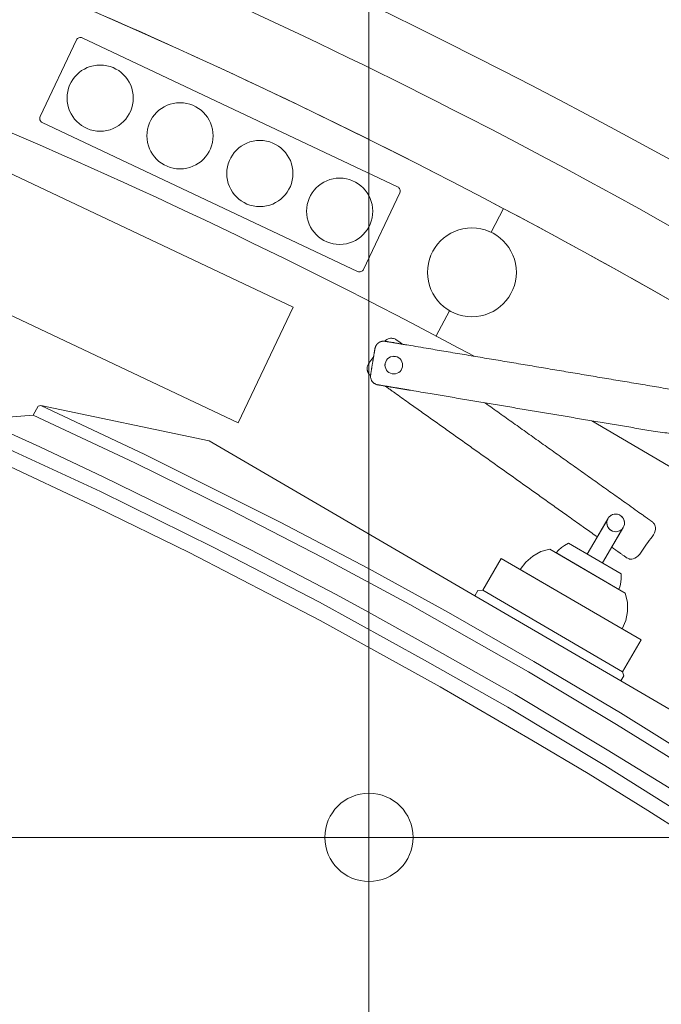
# Model space of a CAD drawing. Header units: metres. Extents: x -45 to 152, y -127 to 99.
# Tile 113 of 256: x -33.379 to -32.943, y -8.638 to -7.969. Entities that reach past the tile are written whole.
import ezdxf

# ---------------------------------------------------------------- set-up
doc = ezdxf.new("R2010")
doc.units = ezdxf.units.M
doc.linetypes.add('Achsen 01', pattern=[5.291531, 3.175, -1.058062, 0.352704, -0.705764])
doc.linetypes.add('Raster 01', pattern=[2, 1, -1])
for name, color, linetype, lineweight in [('036_Bodenbelagarbeiten-350 Doppelbodenelement', 7, 'Continuous', 9), ('_1.35m (3D)', 7, 'Continuous', 9), ('_GRU (2D)', 7, 'Continuous', 9), ('_OG 2 (2D)', 7, 'Continuous', 9)]:
    doc.layers.add(name, color=color, linetype=linetype, lineweight=lineweight)
for name, color, linetype, lineweight, true_color in [('ACTES-Einrichtung Aufsicht.', 7, 'Continuous', 9, 0xa6a6a6), ('AV1-Achsen', 1, 'Achsen 01', 18, 0xff0000), ('AV1-Raster', 7, 'Raster 01', 9, 0xa6a6a6)]:
    doc.layers.add(name, color=color, linetype=linetype, lineweight=lineweight, true_color=true_color)

# ---------------------------------------------------------------- blocks, each defined once
blk = doc.blocks.new('Group-2')
at = {"layer": 'AV1-Raster'}
blk.add_line((1.35, -8.1), (-40.5, -8.1), dxfattribs=at)
blk = doc.blocks.new('1.35m (3D)')
at = {"layer": 'AV1-Raster', "color": 7}
blk.add_blockref('Group-2', (0, 0), dxfattribs=at)
blk = doc.blocks.new('Group-99')
at = {"color": 255, "transparency": 33554687}
blk.add_wipeout([(-33.43958, -9.14318), (-33.45345, -9.13511), (-33.46735, -9.1271), (-33.48128, -9.11915), (-33.49524, -9.11125), (-33.50924, -9.1034), (-33.52326, -9.09562), (-33.53732, -9.08789), (-33.55141, -9.08022), (-33.64988, -9.02858), (-33.74974, -8.97969), (-33.85091, -8.93359), (-33.95332, -8.89031), (-34.05689, -8.84988), (-34.16154, -8.81233), (-34.26719, -8.77769), (-34.37376, -8.746), (-34.38044, -8.74163), (-34.38635, -8.73626), (-34.39132, -8.73002), (-34.39523, -8.72306), (-34.39799, -8.71558), (-34.39952, -8.70774), (-34.39979, -8.69977), (-34.39878, -8.69185), (-34.39877, -8.69179), (-34.39876, -8.69173), (-34.39874, -8.69166), (-34.39873, -8.6916), (-34.39872, -8.69154), (-34.3987, -8.69147), (-34.39869, -8.69141), (-34.39868, -8.69135), (-34.18283, -7.65995), (-34.17982, -7.65069), (-34.17508, -7.64219), (-34.16878, -7.63477), (-34.16116, -7.62871), (-34.15251, -7.62425), (-34.14316, -7.62154), (-34.13346, -7.6207), (-34.12378, -7.62175), (-33.78996, -7.70702), (-33.46395, -7.81851), (-33.14782, -7.95551), (-32.84355, -8.11717), (-32.55308, -8.30247), (-32.27822, -8.51023), (-32.02072, -8.73915), (-31.7822, -8.98778), (-31.78215, -8.98783), (-31.7821, -8.98789), (-31.78205, -8.98795), (-31.782, -8.98801), (-31.78195, -8.98806), (-31.7819, -8.98812), (-31.78185, -8.98818), (-31.7818, -8.98824), (-31.7822, -8.98777), (-31.77653, -8.99569), (-31.7725, -9.00455), (-31.77027, -9.01402), (-31.76991, -9.02375), (-31.77145, -9.03336), (-31.77481, -9.04249), (-31.77989, -9.0508), (-31.78648, -9.05797), (-32.57179, -9.76062), (-32.57804, -9.76539), (-32.58496, -9.76911), (-32.59237, -9.77171), (-32.60011, -9.77311), (-32.60796, -9.77328), (-32.61575, -9.77222), (-32.62327, -9.76995), (-32.63035, -9.76653), (-32.72244, -9.67759), (-32.81732, -9.59164), (-32.91489, -9.50875), (-33.01506, -9.42901), (-33.11771, -9.35251), (-33.22276, -9.27933), (-33.33009, -9.20952)], dxfattribs=at).dxf.layer = 'ACTES-Einrichtung Aufsicht.'
at = {"layer": 'ACTES-Einrichtung Aufsicht.', "transparency": 33554534, "flags": 128}
blk.add_lwpolyline([(-33.43958, -9.14318, 0.008083), (-33.55141, -9.08022, 0.055453), (-34.37376, -8.746, -0.330906), (-34.39878, -8.69185, 0.002569), (-34.39868, -8.69135), (-34.18283, -7.65995, -0.41107), (-34.12378, -7.62175, -0.160224), (-31.7822, -8.98778, -0.00305), (-31.7818, -8.98824), (-31.7822, -8.98777, -0.411112), (-31.78648, -9.05797), (-32.57179, -9.76062, -0.325472), (-32.63035, -9.76653, 0.063875)], format="xyb", close=True, dxfattribs=at)
at = {"layer": 'ACTES-Einrichtung Aufsicht.', "flags": 128}
blk.add_lwpolyline([(-33.70081, -7.82281), (-33.70999, -7.81993, 0.002867), (-33.75429, -7.80603), (-33.7527, -7.80266), (-33.74094, -7.76443, -0.044027), (-33.075, -8.03525, -0.073959), (-32.09689, -8.73634), (-32.12496, -8.76531), (-32.12694, -8.76807, 0.057345), (-32.8611, -8.20419), (-32.86144, -8.20359), (-32.88368, -8.19075, 0.013514), (-33.075, -8.08452, 0.038853), (-33.65319, -7.83857), (-33.65317, -7.83853), (-33.70079, -7.82277)], format="xyb", close=True, dxfattribs=at)
at = {"color": 255, "transparency": 33554559}
blk.add_wipeout([(-32.86144, -8.20359), (-32.8611, -8.20419), (-32.76253, -8.26527), (-32.66574, -8.32915), (-32.57083, -8.39577), (-32.47785, -8.46508), (-32.38691, -8.53703), (-32.29806, -8.61155), (-32.21138, -8.68859), (-32.12694, -8.76807), (-32.19513, -8.83846), (-32.2793, -8.75928), (-32.36574, -8.68259), (-32.4544, -8.60846), (-32.54518, -8.53696), (-32.63801, -8.46814), (-32.73282, -8.40207), (-32.82952, -8.3388), (-32.92803, -8.27838), (-32.93804, -8.27246), (-32.99026, -8.24197), (-33.06977, -8.19818), (-33.15555, -8.1533), (-33.2424, -8.11053), (-33.33027, -8.06991), (-33.41911, -8.03145), (-33.50887, -7.99518), (-33.59949, -7.96112), (-33.69091, -7.92929), (-33.78309, -7.8997), (-33.77795, -7.88297), (-33.77794, -7.88297), (-33.75416, -7.80607), (-33.70081, -7.82281), (-33.65321, -7.83861), (-33.65321, -7.83861), (-33.6532, -7.8386), (-33.6532, -7.8386), (-33.6532, -7.83859), (-33.6532, -7.83859), (-33.65319, -7.83858), (-33.65319, -7.83858), (-33.65319, -7.83857), (-33.55618, -7.87259), (-33.46006, -7.90905), (-33.3649, -7.94794), (-33.27076, -7.98924), (-33.1777, -8.03291), (-33.08577, -8.07893), (-32.99505, -8.12727), (-32.90558, -8.1779), (-32.88368, -8.19075)], dxfattribs=at).dxf.layer = 'ACTES-Einrichtung Aufsicht.'
at = {"layer": 'ACTES-Einrichtung Aufsicht.'}
for p, q in [((-33.05863, -8.11364), (-33.05013, -8.09757)), ((-33.0869, -8.16706), (-33.09596, -8.18419))]:
    blk.add_line(p, q, dxfattribs=at)
at = {"layer": 'ACTES-Einrichtung Aufsicht.', "flags": 128}
blk.add_lwpolyline([(-32.86144, -8.20359), (-32.8611, -8.20419, -0.057345), (-32.12694, -8.76807), (-32.19513, -8.83846, 0.058565), (-32.92803, -8.27838), (-32.93804, -8.27246), (-32.99026, -8.24197), (-33.06977, -8.19818, 0.049045), (-33.78309, -7.8997), (-33.77795, -7.88297), (-33.77794, -7.88297), (-33.75416, -7.80607), (-33.70081, -7.82281), (-33.65321, -7.83861, 0.000416), (-33.65319, -7.83857, -0.050823), (-32.90558, -8.1779), (-32.88368, -8.19075)], format="xyb", close=True, dxfattribs=at)
blk.add_lwpolyline([(-32.97038, -8.41871), (-32.96837, -8.41526), (-32.96932, -8.41239), (-33.06432, -8.35693), (-33.06768, -8.35729), (-33.0697, -8.36074), (-32.97038, -8.41871)], close=True, dxfattribs=at)
at = {"color": 255, "transparency": 33554559}
for points in [[(-33.57576, -8.07995), (-33.53859, -8.00129), (-33.19321, -8.1645), (-33.23038, -8.24316)], [(-33.0437, -8.15235), (-33.05996, -8.16878), (-33.08308, -8.1689), (-33.0995, -8.15263), (-33.09962, -8.12952), (-33.08336, -8.11309), (-33.06024, -8.11297), (-33.04381, -8.12924)], [(-33.13846, -8.1983), (-33.1309, -8.18775), (-33.13078, -8.18762), (-33.13066, -8.18749), (-33.13054, -8.18737), (-33.13041, -8.18726), (-33.13028, -8.18714), (-33.13014, -8.18703), (-33.13001, -8.18693), (-33.12987, -8.18683), (-33.12978, -8.18677), (-33.1297, -8.18671), (-33.12961, -8.18665), (-33.12952, -8.1866), (-33.12943, -8.18655), (-33.12934, -8.18649), (-33.12924, -8.18644), (-33.12915, -8.18639), (-33.12905, -8.18635), (-33.12896, -8.1863), (-33.12887, -8.18626), (-33.12878, -8.18622), (-33.1287, -8.18618), (-33.12861, -8.18615), (-33.12853, -8.18612), (-33.12845, -8.18609), (-33.12837, -8.18606), (-33.1283, -8.18604), (-33.12822, -8.18601), (-33.12815, -8.18599), (-33.12808, -8.18597), (-33.12802, -8.18595), (-33.12795, -8.18594), (-33.12789, -8.18592), (-33.12783, -8.1859), (-33.12777, -8.18589), (-33.12771, -8.18588), (-33.12765, -8.18586), (-33.12759, -8.18585), (-33.12753, -8.18584), (-33.12747, -8.18583), (-33.12741, -8.18582), (-33.12738, -8.18581), (-33.12734, -8.18581), (-33.1273, -8.1858), (-33.12727, -8.1858), (-33.12723, -8.18579), (-33.12719, -8.18579), (-33.12716, -8.18578), (-33.12712, -8.18578), (-33.12708, -8.18577), (-33.12705, -8.18577), (-33.12702, -8.18576), (-33.12698, -8.18576), (-33.12695, -8.18576), (-33.12692, -8.18576), (-33.12689, -8.18575), (-33.12686, -8.18575), (-33.12684, -8.18575), (-33.12681, -8.18575), (-33.12679, -8.18575), (-33.12676, -8.18574), (-33.12674, -8.18574), (-33.12672, -8.18574), (-33.1267, -8.18574), (-33.12668, -8.18574), (-33.12666, -8.18574), (-33.12664, -8.18574), (-33.12662, -8.18574), (-33.1266, -8.18574), (-33.12658, -8.18574), (-33.12656, -8.18574), (-33.12654, -8.18574), (-33.12652, -8.18574), (-33.12641, -8.18573), (-33.12629, -8.18574), (-33.12618, -8.18574), (-33.12607, -8.18575), (-33.12596, -8.18575), (-33.12584, -8.18576), (-33.12573, -8.18577), (-33.12562, -8.18579), (-33.12551, -8.18581), (-33.12539, -8.18582), (-33.12528, -8.18584), (-33.12517, -8.18587), (-33.12505, -8.18589), (-33.12494, -8.18592), (-33.12482, -8.18595), (-33.12471, -8.18598), (-33.12459, -8.18602), (-33.12448, -8.18606), (-33.12436, -8.1861), (-33.12425, -8.18614), (-33.12413, -8.18619), (-33.12402, -8.18624), (-33.1239, -8.18629), (-33.12379, -8.18634), (-33.12368, -8.1864), (-33.12358, -8.18645), (-33.12349, -8.1865), (-33.1234, -8.18654), (-33.12332, -8.18659), (-33.12326, -8.18663), (-33.1232, -8.18667), (-33.12314, -8.1867), (-33.12295, -8.18684), (-33.12294, -8.18685), (-33.11882, -8.18978), (-32.94939, -8.31033), (-32.94938, -8.31034), (-32.94918, -8.31048), (-32.94913, -8.31052), (-32.94908, -8.31056), (-32.94902, -8.31061), (-32.94895, -8.31067), (-32.94888, -8.31074), (-32.9488, -8.31081), (-32.94872, -8.31089), (-32.94863, -8.31097), (-32.94854, -8.31106), (-32.94846, -8.31115), (-32.94837, -8.31124), (-32.94829, -8.31134), (-32.94821, -8.31143), (-32.94814, -8.31153), (-32.94806, -8.31162), (-32.94799, -8.31172), (-32.94792, -8.31182), (-32.94786, -8.31192), (-32.94779, -8.31202), (-32.94773, -8.31212), (-32.94767, -8.31222), (-32.94762, -8.31232), (-32.94756, -8.31242), (-32.94751, -8.31252), (-32.94746, -8.31262), (-32.94741, -8.31272), (-32.94737, -8.31283), (-32.94732, -8.31293), (-32.94728, -8.31303), (-32.94724, -8.31314), (-32.9472, -8.31325), (-32.94716, -8.31335), (-32.94716, -8.31337), (-32.94715, -8.31339), (-32.94715, -8.31341), (-32.94714, -8.31343), (-32.94713, -8.31345), (-32.94713, -8.31347), (-32.94712, -8.31348), (-32.94712, -8.3135), (-32.94711, -8.31352), (-32.94711, -8.31354), (-32.9471, -8.31356), (-32.94709, -8.31359), (-32.94709, -8.31361), (-32.94708, -8.31363), (-32.94707, -8.31366), (-32.94707, -8.31368), (-32.94706, -8.31371), (-32.94705, -8.31374), (-32.94704, -8.31377), (-32.94704, -8.3138), (-32.94703, -8.31383), (-32.94702, -8.31386), (-32.94701, -8.3139), (-32.94701, -8.31393), (-32.947, -8.31397), (-32.94699, -8.314), (-32.94698, -8.31404), (-32.94698, -8.31408), (-32.94697, -8.31411), (-32.94696, -8.31415), (-32.94696, -8.31419), (-32.94695, -8.31422), (-32.94694, -8.31428), (-32.94693, -8.31434), (-32.94692, -8.3144), (-32.94691, -8.31446), (-32.94691, -8.31452), (-32.9469, -8.31459), (-32.94689, -8.31465), (-32.94689, -8.31471), (-32.94688, -8.31477), (-32.94688, -8.31484), (-32.94687, -8.31491), (-32.94687, -8.31498), (-32.94687, -8.31505), (-32.94687, -8.31513), (-32.94687, -8.31521), (-32.94687, -8.31529), (-32.94687, -8.31538), (-32.94687, -8.31547), (-32.94687, -8.31556), (-32.94688, -8.31565), (-32.94689, -8.31575), (-32.9469, -8.31585), (-32.94691, -8.31595), (-32.94692, -8.31605), (-32.94694, -8.31616), (-32.94696, -8.31626), (-32.94698, -8.31637), (-32.947, -8.31647), (-32.94702, -8.31657), (-32.94704, -8.31667), (-32.94707, -8.31677), (-32.9471, -8.31687), (-32.94717, -8.31712), (-32.94726, -8.31736), (-32.94735, -8.31759), (-32.94746, -8.31782), (-32.94757, -8.31805), (-32.9477, -8.31827), (-32.94783, -8.31849), (-32.94798, -8.3187), (-32.95841, -8.33337), (-32.95856, -8.33357), (-32.95873, -8.33377), (-32.95889, -8.33396), (-32.95907, -8.33414), (-32.95926, -8.33432), (-32.95945, -8.33449), (-32.95965, -8.33465), (-32.95985, -8.3348), (-32.95994, -8.33486), (-32.96002, -8.33491), (-32.96011, -8.33497), (-32.9602, -8.33502), (-32.96029, -8.33508), (-32.96038, -8.33513), (-32.96047, -8.33518), (-32.96057, -8.33523), (-32.96066, -8.33528), (-32.96076, -8.33532), (-32.96085, -8.33536), (-32.96093, -8.3354), (-32.96102, -8.33544), (-32.9611, -8.33547), (-32.96119, -8.3355), (-32.96127, -8.33553), (-32.96135, -8.33556), (-32.96142, -8.33559), (-32.96149, -8.33561), (-32.96157, -8.33563), (-32.96163, -8.33565), (-32.9617, -8.33567), (-32.96177, -8.33569), (-32.96183, -8.3357), (-32.96189, -8.33572), (-32.96195, -8.33573), (-32.96201, -8.33575), (-32.96207, -8.33576), (-32.96213, -8.33577), (-32.96219, -8.33578), (-32.96225, -8.33579), (-32.9623, -8.3358), (-32.96234, -8.33581), (-32.96238, -8.33582), (-32.96242, -8.33582), (-32.96245, -8.33583), (-32.96249, -8.33583), (-32.96253, -8.33584), (-32.96256, -8.33584), (-32.9626, -8.33585), (-32.96263, -8.33585), (-32.96267, -8.33585), (-32.9627, -8.33586), (-32.96273, -8.33586), (-32.96277, -8.33586), (-32.9628, -8.33587), (-32.96282, -8.33587), (-32.96285, -8.33587), (-32.96288, -8.33587), (-32.96291, -8.33588), (-32.96293, -8.33588), (-32.96295, -8.33588), (-32.96298, -8.33588), (-32.963, -8.33588), (-32.96302, -8.33588), (-32.96304, -8.33588), (-32.96306, -8.33588), (-32.96308, -8.33588), (-32.9631, -8.33588), (-32.96312, -8.33589), (-32.96314, -8.33589), (-32.96316, -8.33589), (-32.96318, -8.33589), (-32.9632, -8.33589), (-32.96331, -8.33589), (-32.96342, -8.33589), (-32.96354, -8.33588), (-32.96365, -8.33588), (-32.96376, -8.33587), (-32.96387, -8.33586), (-32.96399, -8.33585), (-32.9641, -8.33583), (-32.96421, -8.33582), (-32.96432, -8.3358), (-32.96444, -8.33578), (-32.96455, -8.33576), (-32.96467, -8.33573), (-32.96478, -8.3357), (-32.9649, -8.33567), (-32.96501, -8.33564), (-32.96513, -8.3356), (-32.96524, -8.33557), (-32.96536, -8.33553), (-32.96547, -8.33548), (-32.96559, -8.33544), (-32.9657, -8.33539), (-32.96581, -8.33534), (-32.96593, -8.33528), (-32.96604, -8.33523), (-32.96614, -8.33518), (-32.96623, -8.33513), (-32.96632, -8.33508), (-32.96639, -8.33504), (-32.96646, -8.335), (-32.96652, -8.33496), (-32.96657, -8.33492), (-32.96677, -8.33478), (-32.96678, -8.33478), (-32.97666, -8.32775), (-32.96879, -8.31427), (-32.96844, -8.31357), (-32.96818, -8.31283), (-32.96803, -8.31206), (-32.96797, -8.31128), (-32.96802, -8.3105), (-32.96817, -8.30972), (-32.96842, -8.30898), (-32.96919, -8.30762), (-32.96971, -8.30703), (-32.9703, -8.30651), (-32.97095, -8.30607), (-32.97165, -8.30572), (-32.97239, -8.30546), (-32.97316, -8.30531), (-32.97473, -8.3053), (-32.9755, -8.30545), (-32.97624, -8.3057), (-32.97695, -8.30604), (-32.9776, -8.30647), (-32.97819, -8.30699), (-32.97871, -8.30757), (-32.97915, -8.30823), (-32.98647, -8.32076), (-33.1306, -8.21822), (-33.13058, -8.21822), (-33.14057, -8.21111), (-33.14065, -8.21104), (-33.14073, -8.21098), (-33.14081, -8.21091), (-33.14089, -8.21084), (-33.14096, -8.21077), (-33.14104, -8.21069), (-33.14112, -8.21062), (-33.14119, -8.21054), (-33.14127, -8.21046), (-33.14134, -8.21038), (-33.14141, -8.2103), (-33.14148, -8.21022), (-33.14155, -8.21013), (-33.14162, -8.21005), (-33.14168, -8.20996), (-33.14175, -8.20987), (-33.14181, -8.20978), (-33.14187, -8.20969), (-33.14193, -8.20959), (-33.14199, -8.2095), (-33.14205, -8.2094), (-33.1421, -8.2093), (-33.14216, -8.2092), (-33.14221, -8.2091), (-33.14226, -8.209), (-33.14231, -8.2089), (-33.14235, -8.2088), (-33.1424, -8.20869), (-33.14244, -8.20859), (-33.14248, -8.20848), (-33.14252, -8.20838), (-33.14255, -8.20827), (-33.14256, -8.20825), (-33.14257, -8.20823), (-33.14257, -8.20821), (-33.14258, -8.2082), (-33.14258, -8.20818), (-33.14259, -8.20816), (-33.1426, -8.20814), (-33.1426, -8.20812), (-33.14261, -8.2081), (-33.14261, -8.20808), (-33.14262, -8.20806), (-33.14262, -8.20804), (-33.14263, -8.20801), (-33.14264, -8.20799), (-33.14264, -8.20796), (-33.14265, -8.20794), (-33.14266, -8.20791), (-33.14267, -8.20788), (-33.14267, -8.20785), (-33.14268, -8.20782), (-33.14269, -8.20779), (-33.1427, -8.20776), (-33.1427, -8.20773), (-33.14271, -8.20769), (-33.14272, -8.20765), (-33.14273, -8.20762), (-33.14273, -8.20758), (-33.14274, -8.20755), (-33.14275, -8.20751), (-33.14276, -8.20747), (-33.14276, -8.20744), (-33.14277, -8.2074), (-33.14278, -8.20734), (-33.14279, -8.20728), (-33.1428, -8.20722), (-33.1428, -8.20716), (-33.14281, -8.2071), (-33.14282, -8.20704), (-33.14282, -8.20698), (-33.14283, -8.20691), (-33.14283, -8.20685), (-33.14284, -8.20678), (-33.14284, -8.20672), (-33.14285, -8.20664), (-33.14285, -8.20657), (-33.14285, -8.20649), (-33.14285, -8.20641), (-33.14285, -8.20633), (-33.14285, -8.20624), (-33.14285, -8.20616), (-33.14284, -8.20607), (-33.14284, -8.20597), (-33.14283, -8.20588), (-33.14282, -8.20578), (-33.14281, -8.20567), (-33.14279, -8.20557), (-33.14278, -8.20546), (-33.14276, -8.20536), (-33.14274, -8.20526), (-33.14272, -8.20515), (-33.1427, -8.20505), (-33.14267, -8.20495), (-33.14265, -8.20485), (-33.14262, -8.20475), (-33.14255, -8.20451), (-33.14246, -8.20427), (-33.14236, -8.20403), (-33.14226, -8.2038), (-33.14214, -8.20357), (-33.14202, -8.20335), (-33.14188, -8.20313), (-33.14174, -8.20292)]]:
    blk.add_wipeout(points, dxfattribs=at).dxf.layer = 'ACTES-Einrichtung Aufsicht.'
at = {"layer": 'ACTES-Einrichtung Aufsicht.', "flags": 128}
blk.add_lwpolyline([(-33.57576, -8.07995), (-33.53859, -8.00129), (-33.19321, -8.1645), (-33.23038, -8.24316)], close=True, dxfattribs=at)
blk.add_lwpolyline([(-32.96879, -8.31427, -0.999984), (-32.97915, -8.30823), (-32.99327, -8.33241), (-32.98291, -8.33846), (-32.96879, -8.31427)], format="xyb", close=True, dxfattribs=at)
at = {"layer": 'ACTES-Einrichtung Aufsicht.'}
blk.add_circle((-33.07166, -8.14093), 0.0302, dxfattribs=at)
blk.add_rational_spline([(-33.13846, -8.1983), (-33.13468, -8.19303), (-33.1309, -8.18775), (-33.13044, -8.18723), (-33.12987, -8.18683), (-33.12953, -8.18659), (-33.12877, -8.1862), (-33.12813, -8.18598), (-33.12765, -8.18586), (-33.12741, -8.18582), (-33.12726, -8.18579), (-33.12697, -8.18576), (-33.12676, -8.18574), (-33.1266, -8.18574), (-33.12652, -8.18574), (-33.12607, -8.18573), (-33.12517, -8.18585), (-33.12424, -8.18612), (-33.12334, -8.18656), (-33.12304, -8.18677), (-33.12295, -8.18684), (-33.12294, -8.18684), (-33.12294, -8.18685), (-33.12088, -8.18831), (-33.11882, -8.18978), (-33.0341, -8.25005), (-32.94939, -8.31033), (-32.94938, -8.31034), (-32.94938, -8.31034), (-32.94928, -8.31041), (-32.94899, -8.31062), (-32.94827, -8.31133), (-32.94771, -8.31211), (-32.94731, -8.31292), (-32.94716, -8.31335), (-32.94714, -8.31343), (-32.94709, -8.31358), (-32.94704, -8.31379), (-32.94697, -8.31408), (-32.94695, -8.31422), (-32.94691, -8.31446), (-32.94687, -8.31496), (-32.94686, -8.31563), (-32.94698, -8.31648), (-32.9471, -8.31687), (-32.94738, -8.31786), (-32.94798, -8.3187), (-32.95319, -8.32603), (-32.95841, -8.33337), (-32.95901, -8.33421), (-32.95985, -8.3348), (-32.96019, -8.33503), (-32.96095, -8.33542), (-32.96159, -8.33564), (-32.96207, -8.33576), (-32.9623, -8.3358), (-32.96245, -8.33583), (-32.96274, -8.33586), (-32.96296, -8.33588), (-32.96312, -8.33589), (-32.9632, -8.33589), (-32.96365, -8.33589), (-32.96455, -8.33577), (-32.96547, -8.33551), (-32.96638, -8.33506), (-32.96667, -8.33485), (-32.96677, -8.33478), (-32.96678, -8.33478), (-32.96678, -8.33478), (-32.97172, -8.33126), (-32.97666, -8.32775), (-32.97272, -8.32101), (-32.96879, -8.31427), (-32.96704, -8.31128), (-32.96876, -8.30827), (-32.97048, -8.30527), (-32.97394, -8.30525), (-32.97741, -8.30523), (-32.97915, -8.30823), (-32.98281, -8.31449), (-32.98647, -8.32076), (-33.05853, -8.26949), (-33.1306, -8.21822), (-33.13059, -8.21822), (-33.13058, -8.21822), (-33.13558, -8.21466), (-33.14057, -8.21111), (-33.14089, -8.21085), (-33.14149, -8.21023), (-33.142, -8.20951), (-33.14241, -8.2087), (-33.14255, -8.20827), (-33.14258, -8.2082), (-33.14262, -8.20804), (-33.14268, -8.20783), (-33.14274, -8.20755), (-33.14277, -8.2074), (-33.14281, -8.20716), (-33.14285, -8.20667), (-33.14285, -8.20599), (-33.14273, -8.20515), (-33.14262, -8.20475), (-33.14234, -8.20376), (-33.14174, -8.20292), (-33.1401, -8.20061), (-33.13846, -8.1983)], [1, 1, 1, 0.99333317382, 1, 1, 1, 1, 1, 1, 1, 1, 1, 1, 1, 1, 1, 1, 1, 1, 1, 1, 1, 1, 1, 1, 1, 1, 1, 1, 1, 1, 1, 1, 1, 1, 1, 1, 1, 1, 1, 1, 1, 1, 1, 0.985598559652, 1, 1, 1, 0.985598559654, 1, 1, 1, 1, 1, 1, 1, 1, 1, 1, 1, 1, 1, 1, 1, 1, 1, 1, 1, 1, 1, 1, 1, 0.866022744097, 1, 0.866022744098, 1, 0.866022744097, 1, 1, 1, 1, 1, 1, 1, 1, 1, 1, 1, 1, 1, 1, 1, 1, 1, 1, 1, 1, 1, 1, 1, 1, 0.985598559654, 1, 1, 1], degree=2, knots=[0, 0, 0, 0.004254, 0.004254, 0.004707, 0.004707, 0.004977, 0.005247, 0.005516, 0.005786, 0.005786, 0.005957, 0.006128, 0.006299, 0.00647, 0.00647, 0.007448, 0.008425, 0.009402, 0.010379, 0.010878, 0.010878, 0.010898, 0.010898, 0.021336, 0.021336, 0.450963, 0.450963, 0.450982, 0.450982, 0.451481, 0.452458, 0.453436, 0.454413, 0.45539, 0.45539, 0.455561, 0.455732, 0.455903, 0.456074, 0.456074, 0.456344, 0.456614, 0.456884, 0.457153, 0.457153, 0.457818, 0.457818, 0.463715, 0.463715, 0.46438, 0.46438, 0.46465, 0.46492, 0.465189, 0.465459, 0.465459, 0.46563, 0.465801, 0.465972, 0.466144, 0.466144, 0.467121, 0.468098, 0.469075, 0.470052, 0.470551, 0.470551, 0.470571, 0.470571, 0.495613, 0.495613, 0.527849, 0.527849, 0.540245, 0.540245, 0.552642, 0.552642, 0.565038, 0.565038, 0.595034, 0.595034, 0.960479, 0.960479, 0.960516, 0.960516, 0.985858, 0.985858, 0.987545, 0.989232, 0.990918, 0.992605, 0.992605, 0.9929, 0.993195, 0.993491, 0.993786, 0.993786, 0.994251, 0.994717, 0.995183, 0.995648, 0.995648, 0.996795, 0.996795, 1, 1, 1], dxfattribs=at)
at = {"color": 255, "transparency": 33554559}
for points in [[(-33.36359, -8.03906), (-33.14932, -8.14033), (-33.14876, -8.14052), (-33.14818, -8.14061), (-33.14759, -8.14058), (-33.14702, -8.14044), (-33.14649, -8.14019), (-33.14602, -8.13984), (-33.14562, -8.1394), (-33.14532, -8.1389), (-33.12071, -8.08682), (-33.12051, -8.08626), (-33.12043, -8.08568), (-33.12046, -8.08509), (-33.1206, -8.08452), (-33.12085, -8.08399), (-33.1212, -8.08352), (-33.12164, -8.08313), (-33.12214, -8.08282), (-33.33642, -7.98156), (-33.33697, -7.98136), (-33.33756, -7.98128), (-33.33814, -7.98131), (-33.33871, -7.98145), (-33.33924, -7.9817), (-33.33972, -7.98205), (-33.34011, -7.98249), (-33.34041, -7.98299), (-33.36502, -8.03507), (-33.36522, -8.03562), (-33.36531, -8.0362), (-33.36528, -8.03679), (-33.36514, -8.03736), (-33.36488, -8.03789), (-33.36453, -8.03837), (-33.3641, -8.03876)], [(-32.9356, -8.24914), (-32.93563, -8.2492), (-32.93566, -8.24926), (-32.93569, -8.24933), (-32.93573, -8.24941), (-32.93577, -8.2495), (-32.93581, -8.2496), (-32.93585, -8.2497), (-32.9359, -8.24982), (-32.93594, -8.24994), (-32.93598, -8.25005), (-32.93602, -8.25017), (-32.93606, -8.25029), (-32.93609, -8.25041), (-32.93612, -8.25053), (-32.93615, -8.25065), (-32.93617, -8.25076), (-32.93617, -8.25078), (-32.93618, -8.2508), (-32.93618, -8.25082), (-32.93618, -8.25083), (-32.93619, -8.25085), (-32.93619, -8.25087), (-32.93619, -8.25089), (-32.9362, -8.2509), (-33.13558, -8.21738), (-33.13559, -8.21738), (-33.13583, -8.21734), (-33.13589, -8.21732), (-33.13596, -8.21731), (-33.13604, -8.21729), (-33.13612, -8.21727), (-33.13621, -8.21724), (-33.13631, -8.21721), (-33.13642, -8.21717), (-33.13654, -8.21713), (-33.13666, -8.21709), (-33.13677, -8.21705), (-33.13689, -8.217), (-33.137, -8.21695), (-33.13711, -8.2169), (-33.13722, -8.21685), (-33.13733, -8.2168), (-33.13744, -8.21674), (-33.13754, -8.21668), (-33.13765, -8.21662), (-33.13775, -8.21656), (-33.13785, -8.2165), (-33.13794, -8.21643), (-33.13804, -8.21637), (-33.13813, -8.2163), (-33.13822, -8.21623), (-33.13831, -8.21616), (-33.1384, -8.21609), (-33.13849, -8.21602), (-33.13857, -8.21594), (-33.13865, -8.21587), (-33.13874, -8.21579), (-33.13882, -8.21571), (-33.1389, -8.21563), (-33.13891, -8.21562), (-33.13892, -8.2156), (-33.13894, -8.21559), (-33.13895, -8.21558), (-33.13896, -8.21556), (-33.13898, -8.21555), (-33.13899, -8.21553), (-33.139, -8.21552), (-33.13902, -8.2155), (-33.13903, -8.21549), (-33.13905, -8.21547), (-33.13906, -8.21545), (-33.13908, -8.21544), (-33.13909, -8.21542), (-33.13911, -8.2154), (-33.13913, -8.21538), (-33.13915, -8.21536), (-33.13917, -8.21533), (-33.13919, -8.21531), (-33.13921, -8.21529), (-33.13923, -8.21526), (-33.13925, -8.21524), (-33.13927, -8.21521), (-33.13929, -8.21518), (-33.13931, -8.21515), (-33.13934, -8.21512), (-33.13936, -8.21509), (-33.13938, -8.21506), (-33.1394, -8.21503), (-33.13943, -8.215), (-33.13945, -8.21497), (-33.13947, -8.21494), (-33.13951, -8.21489), (-33.13954, -8.21484), (-33.13957, -8.21479), (-33.13961, -8.21474), (-33.13964, -8.21469), (-33.13967, -8.21464), (-33.1397, -8.21459), (-33.13974, -8.21453), (-33.13977, -8.21448), (-33.1398, -8.21442), (-33.13984, -8.21436), (-33.13987, -8.2143), (-33.1399, -8.21423), (-33.13994, -8.21416), (-33.13998, -8.21409), (-33.14001, -8.21402), (-33.14005, -8.21394), (-33.14009, -8.21386), (-33.14012, -8.21378), (-33.14016, -8.21369), (-33.14019, -8.2136), (-33.14022, -8.21351), (-33.14026, -8.21341), (-33.14029, -8.21331), (-33.14032, -8.21321), (-33.14035, -8.21311), (-33.14038, -8.213), (-33.14041, -8.2129), (-33.14043, -8.2128), (-33.14045, -8.2127), (-33.14047, -8.2126), (-33.14049, -8.2125), (-33.14052, -8.21232), (-33.14054, -8.21215), (-33.14056, -8.21198), (-33.14057, -8.2118), (-33.14058, -8.21163), (-33.14058, -8.21146), (-33.14058, -8.21128), (-33.14057, -8.21111), (-33.13846, -8.1983), (-33.13752, -8.19272), (-33.13747, -8.19247), (-33.13741, -8.19222), (-33.13734, -8.19197), (-33.13726, -8.19173), (-33.13717, -8.19149), (-33.13707, -8.19126), (-33.13696, -8.19103), (-33.13685, -8.1908), (-33.13679, -8.19071), (-33.13674, -8.19062), (-33.13669, -8.19053), (-33.13663, -8.19045), (-33.13657, -8.19036), (-33.13651, -8.19027), (-33.13645, -8.19018), (-33.13639, -8.1901), (-33.13632, -8.19002), (-33.13626, -8.18994), (-33.1362, -8.18986), (-33.13614, -8.18978), (-33.13607, -8.18971), (-33.13601, -8.18965), (-33.13595, -8.18958), (-33.13589, -8.18952), (-33.13583, -8.18946), (-33.13578, -8.18941), (-33.13572, -8.18935), (-33.13567, -8.1893), (-33.13561, -8.18925), (-33.13556, -8.18921), (-33.13551, -8.18916), (-33.13546, -8.18912), (-33.13542, -8.18908), (-33.13537, -8.18904), (-33.13532, -8.18901), (-33.13527, -8.18897), (-33.13522, -8.18893), (-33.13518, -8.18889), (-33.13513, -8.18886), (-33.13508, -8.18882), (-33.13505, -8.1888), (-33.13502, -8.18878), (-33.13499, -8.18876), (-33.13496, -8.18874), (-33.13492, -8.18872), (-33.13489, -8.1887), (-33.13486, -8.18868), (-33.13483, -8.18866), (-33.1348, -8.18864), (-33.13477, -8.18862), (-33.13474, -8.1886), (-33.13472, -8.18858), (-33.13469, -8.18857), (-33.13466, -8.18855), (-33.13464, -8.18854), (-33.13461, -8.18852), (-33.13459, -8.18851), (-33.13457, -8.1885), (-33.13455, -8.18849), (-33.13453, -8.18847), (-33.13451, -8.18846), (-33.13449, -8.18845), (-33.13447, -8.18844), (-33.13445, -8.18843), (-33.13443, -8.18842), (-33.13442, -8.18841), (-33.1344, -8.1884), (-33.13438, -8.1884), (-33.13436, -8.18839), (-33.13435, -8.18838), (-33.13433, -8.18837), (-33.13431, -8.18836), (-33.13421, -8.18831), (-33.13411, -8.18826), (-33.134, -8.18822), (-33.1339, -8.18817), (-33.1338, -8.18813), (-33.13369, -8.18809), (-33.13358, -8.18805), (-33.13348, -8.18801), (-33.13337, -8.18798), (-33.13326, -8.18795), (-33.13315, -8.18792), (-33.13304, -8.18789), (-33.13292, -8.18786), (-33.13281, -8.18783), (-33.13269, -8.18781), (-33.13257, -8.18779), (-33.13245, -8.18777), (-33.13233, -8.18775), (-33.13221, -8.18774), (-33.13209, -8.18773), (-33.13197, -8.18772), (-33.13184, -8.18772), (-33.13172, -8.18771), (-33.13159, -8.18771), (-33.13148, -8.18771), (-33.13138, -8.18772), (-33.13128, -8.18772), (-33.13119, -8.18772), (-33.13111, -8.18773), (-33.13103, -8.18773), (-33.13096, -8.18774), (-33.1309, -8.18775), (-33.11882, -8.18978), (-32.92042, -8.22314), (-32.93547, -8.24892), (-32.93547, -8.24893)], [(-32.97988, -8.31023), (-32.97957, -8.30909), (-32.97904, -8.30804), (-32.97832, -8.30711), (-32.97743, -8.30635), (-32.97641, -8.30577), (-32.97529, -8.3054), (-32.97412, -8.30525), (-32.97181, -8.30565), (-32.97076, -8.30618), (-32.96984, -8.3069), (-32.96907, -8.30779), (-32.96849, -8.30882), (-32.96812, -8.30993), (-32.96797, -8.3111), (-32.96806, -8.31227), (-32.96837, -8.31341), (-32.9689, -8.31446), (-32.96963, -8.31539), (-32.97052, -8.31615), (-32.97154, -8.31673), (-32.97266, -8.3171), (-32.97382, -8.31725), (-32.97613, -8.31685), (-32.97718, -8.31632), (-32.97811, -8.3156), (-32.97888, -8.31471), (-32.97946, -8.31368), (-32.97983, -8.31257), (-32.97997, -8.3114)], [(-32.96932, -8.41239), (-32.95672, -8.39079), (-33.05172, -8.33534), (-33.06432, -8.35693)]]:
    blk.add_wipeout(points, dxfattribs=at).dxf.layer = 'ACTES-Einrichtung Aufsicht.'
at = {"layer": 'ACTES-Einrichtung Aufsicht.'}
blk.add_line((-32.97038, -8.41871), (-33.0697, -8.36074), dxfattribs=at)
at = {"layer": 'ACTES-Einrichtung Aufsicht.', "flags": 128}
for points in [[(-33.36359, -8.03906), (-33.14932, -8.14033, 0.414214), (-33.14532, -8.1389), (-33.12071, -8.08682, 0.414214), (-33.12214, -8.08282), (-33.33642, -7.98156, 0.414214), (-33.34041, -7.98299), (-33.36502, -8.03507, 0.414214)], [(-32.97988, -8.31023, -1), (-32.96806, -8.31227, -1)]]:
    blk.add_lwpolyline(points, format="xyb", close=True, dxfattribs=at)
blk.add_lwpolyline([(-32.96932, -8.41239), (-32.95672, -8.39079), (-33.05172, -8.33534), (-33.06432, -8.35693), (-32.96932, -8.41239)], dxfattribs=at)
at = {"layer": 'ACTES-Einrichtung Aufsicht.'}
blk.add_rational_spline([(-32.9356, -8.24914), (-32.93571, -8.24935), (-32.93608, -8.25029), (-32.93618, -8.25083), (-32.9362, -8.2509), (-33.03589, -8.23414), (-33.13558, -8.21738), (-33.13558, -8.21738), (-33.13559, -8.21738), (-33.13571, -8.21736), (-33.13606, -8.2173), (-33.13702, -8.21697), (-33.13786, -8.21651), (-33.13858, -8.21596), (-33.1389, -8.21563), (-33.13895, -8.21558), (-33.13906, -8.21546), (-33.1392, -8.2153), (-33.13938, -8.21507), (-33.13947, -8.21494), (-33.13961, -8.21475), (-33.13987, -8.21432), (-33.14016, -8.21372), (-33.14042, -8.2129), (-33.14049, -8.2125), (-33.14061, -8.21181), (-33.14057, -8.21111), (-33.13951, -8.20471), (-33.13846, -8.1983), (-33.13799, -8.19551), (-33.13752, -8.19272), (-33.13734, -8.1917), (-33.13685, -8.1908), (-33.13665, -8.19044), (-33.13613, -8.18976), (-33.13566, -8.18928), (-33.13527, -8.18896), (-33.13508, -8.18882), (-33.13496, -8.18874), (-33.13471, -8.18858), (-33.13452, -8.18847), (-33.13438, -8.18839), (-33.13431, -8.18836), (-33.13391, -8.18816), (-33.13305, -8.18787), (-33.1321, -8.18771), (-33.13113, -8.18771), (-33.1309, -8.18775), (-33.12486, -8.18876), (-33.11882, -8.18978), (-33.01962, -8.20646), (-32.92042, -8.22314), (-32.92794, -8.23603), (-32.93547, -8.24892), (-32.93547, -8.24893), (-32.93547, -8.24893), (-32.93554, -8.24904), (-32.9356, -8.24914)], [1, 1, 1, 1, 1, 1, 1, 1, 1, 1, 1, 1, 1, 1, 1, 1, 1, 1, 1, 1, 1, 1, 1, 1, 1, 0.99326452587, 1, 1, 1, 1, 1, 0.985598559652, 1, 1, 1, 1, 1, 1, 1, 1, 1, 1, 1, 1, 1, 1, 1, 1, 1, 1, 1, 1, 1, 1, 1, 1, 1, 1], degree=2, knots=[0, 0, 0, 0.002202, 0.004404, 0.00473, 0.00473, 0.471304, 0.471304, 0.471326, 0.471326, 0.471883, 0.472975, 0.474066, 0.475158, 0.476249, 0.476249, 0.476441, 0.476632, 0.476823, 0.477014, 0.477014, 0.477315, 0.477616, 0.477918, 0.478219, 0.478219, 0.478728, 0.478728, 0.483477, 0.483477, 0.485551, 0.485551, 0.486293, 0.486293, 0.486595, 0.486896, 0.487197, 0.487498, 0.487498, 0.48769, 0.487881, 0.488072, 0.488263, 0.488263, 0.489354, 0.490446, 0.491537, 0.492524, 0.492524, 0.518042, 0.518042, 0.937256, 0.937256, 0.999477, 0.999477, 0.999497, 0.999497, 1, 1, 1], dxfattribs=at)
at = {"color": 255, "transparency": 33554559}
for points in [[(-33.30174, -8.02249), (-33.30833, -8.0384), (-33.32424, -8.04499), (-33.34015, -8.0384), (-33.34674, -8.02249), (-33.34015, -8.00658), (-33.32424, -7.99999), (-33.30833, -8.00658)], [(-33.24749, -8.04813), (-33.25408, -8.06404), (-33.26999, -8.07063), (-33.2859, -8.06404), (-33.29249, -8.04813), (-33.2859, -8.03222), (-33.26999, -8.02563), (-33.25408, -8.03222)], [(-33.19324, -8.07376), (-33.19983, -8.08967), (-33.21574, -8.09626), (-33.23165, -8.08967), (-33.23824, -8.07376), (-33.23165, -8.05785), (-33.21574, -8.05126), (-33.19983, -8.05785)], [(-33.139, -8.0994), (-33.14559, -8.11531), (-33.1615, -8.1219), (-33.17741, -8.11531), (-33.184, -8.0994), (-33.17741, -8.08349), (-33.1615, -8.0769), (-33.14559, -8.08349)], [(-33.1188, -8.20502), (-33.12125, -8.2089), (-33.12573, -8.20991), (-33.12961, -8.20745), (-33.13062, -8.20297), (-33.12817, -8.19909), (-33.12368, -8.19808), (-33.1198, -8.20054)], [(-33.01444, -8.33163), (-33.01271, -8.32973), (-33.0108, -8.32803), (-33.00872, -8.32653), (-33.00598, -8.32499), (-32.98809, -8.33543), (-32.9702, -8.34587), (-32.97019, -8.34902), (-32.97047, -8.35157), (-32.97102, -8.35407), (-32.97182, -8.35651)]]:
    blk.add_wipeout(points, dxfattribs=at).dxf.layer = 'ACTES-Einrichtung Aufsicht.'
at = {"layer": 'ACTES-Einrichtung Aufsicht.'}
blk.add_line((-33.0474, -8.33786), (-32.96104, -8.38827), dxfattribs=at)
at = {"layer": 'ACTES-Einrichtung Aufsicht.', "flags": 128}
blk.add_lwpolyline([(-33.01444, -8.33163), (-33.01271, -8.32973), (-33.0108, -8.32803), (-33.00872, -8.32653), (-33.00598, -8.32499), (-32.98809, -8.33543), (-32.9702, -8.34587), (-32.97019, -8.34902), (-32.97047, -8.35157), (-32.97102, -8.35407), (-32.97182, -8.35651)], close=True, dxfattribs=at)
at = {"layer": 'ACTES-Einrichtung Aufsicht.'}
for centre, radius in [((-33.32424, -8.02249), 0.0225), ((-33.26999, -8.04813), 0.0225), ((-33.21574, -8.07376), 0.0225), ((-33.1615, -8.0994), 0.0225), ((-33.12471, -8.204), 0.006)]:
    blk.add_circle(centre, radius, dxfattribs=at)
at = {"color": 255, "transparency": 33554559}
blk.add_wipeout([(-33.25013, -8.25542), (-33.36465, -8.23146), (-33.36633, -8.23186), (-33.36987, -8.23791), (-33.40648, -8.24094), (-33.40819, -8.24139), (-33.41248, -8.249), (-33.40945, -8.25035), (-33.4111, -8.25319), (-33.41426, -8.25178), (-33.41748, -8.25736), (-33.41701, -8.25874), (-33.39362, -8.26931), (-33.3269, -8.30053), (-33.26369, -8.33148), (-33.17469, -8.37763), (-33.09311, -8.42261), (-33.03084, -8.45903), (-32.99271, -8.48163), (-32.95218, -8.50686), (-32.90375, -8.53748), (-32.87149, -8.55859), (-32.81165, -8.59901), (-32.77533, -8.62436), (-32.72645, -8.65949), (-32.71089, -8.67092), (-32.70934, -8.67069), (-32.70608, -8.66516), (-32.70885, -8.66311), (-32.7072, -8.66027), (-32.70442, -8.66233), (-32.7, -8.65475), (-32.70041, -8.65308), (-32.71583, -8.61969), (-32.71233, -8.61369), (-32.71278, -8.61198), (-32.78996, -8.52403), (-32.97038, -8.41871), (-33.0697, -8.36074)], dxfattribs=at).dxf.layer = 'ACTES-Einrichtung Aufsicht.'
at = {"layer": 'ACTES-Einrichtung Aufsicht.', "flags": 128}
for points in [[(-33.39362, -8.26931), (-33.3269, -8.30053), (-33.26369, -8.33148), (-33.17469, -8.37763), (-33.09311, -8.42261), (-33.03084, -8.45903), (-32.99271, -8.48163), (-32.95218, -8.50686), (-32.90375, -8.53748), (-32.87149, -8.55859), (-32.81165, -8.59901), (-32.77533, -8.62436), (-32.72645, -8.65949)], [(-32.70041, -8.65308), (-32.71583, -8.61969), (-32.71233, -8.61369), (-32.71278, -8.61198), (-32.78996, -8.52403), (-32.97038, -8.41871), (-33.0697, -8.36074), (-33.25013, -8.25542), (-33.36465, -8.23146), (-33.36633, -8.23186), (-33.36987, -8.23791), (-33.40648, -8.24094)]]:
    blk.add_lwpolyline(points, dxfattribs=at)
at = {"color": 255, "transparency": 33554559}
blk.add_wipeout([(-33.36465, -8.23146), (-33.36636, -8.23191), (-33.36987, -8.23791), (-33.30078, -8.27032), (-33.23585, -8.30234), (-33.1732, -8.33472), (-33.11376, -8.36681), (-33.03331, -8.41247), (-32.97332, -8.44823), (-32.9072, -8.48941), (-32.84786, -8.528), (-32.78642, -8.56963), (-32.71583, -8.61969), (-32.71233, -8.61369), (-32.71278, -8.61198), (-32.76781, -8.57286), (-32.80762, -8.54566), (-32.85406, -8.51454), (-32.9057, -8.48089), (-32.97078, -8.44041), (-33.02958, -8.40537), (-33.08767, -8.37215), (-33.14189, -8.34234), (-33.20195, -8.31074), (-33.29398, -8.26468)], dxfattribs=at).dxf.layer = 'ACTES-Einrichtung Aufsicht.'
at = {"layer": 'ACTES-Einrichtung Aufsicht.', "flags": 128}
for points in [[(-32.9057, -8.48089), (-32.97078, -8.44041), (-33.02958, -8.40537), (-33.08767, -8.37215), (-33.14189, -8.34234), (-33.20195, -8.31074), (-33.29398, -8.26468), (-33.36465, -8.23146), (-33.36636, -8.23191), (-33.36987, -8.23791), (-33.30078, -8.27032), (-33.23585, -8.30234), (-33.1732, -8.33472), (-33.11376, -8.36681), (-33.03331, -8.41247), (-32.97332, -8.44823), (-32.9072, -8.48941)], [(-33.41247, -8.24902), (-33.32398, -8.28999), (-33.24695, -8.32808), (-33.17514, -8.36514), (-33.10394, -8.40445), (-33.04733, -8.43648), (-32.98134, -8.4762), (-32.91608, -8.5171), (-32.84827, -8.56142), (-32.78783, -8.60241), (-32.74426, -8.63328), (-32.70436, -8.66221)], [(-32.70048, -8.65304), (-32.81127, -8.57461), (-32.87192, -8.53409), (-32.93064, -8.49576), (-32.97985, -8.46557), (-33.04236, -8.42795), (-33.10056, -8.39502), (-33.14399, -8.37088), (-33.16445, -8.35966), (-33.22189, -8.32954), (-33.26818, -8.30655), (-33.32209, -8.27992), (-33.36529, -8.25965), (-33.40648, -8.24094)]]:
    blk.add_lwpolyline(points, dxfattribs=at)
at = {"color": 255, "transparency": 33554559}
blk.add_wipeout([(-33.03876, -8.3429), (-33.03504, -8.33788), (-33.03032, -8.33378), (-33.02482, -8.3308), (-33.01881, -8.32908), (-32.96745, -8.35906), (-32.96599, -8.36514), (-32.96588, -8.37139), (-32.96713, -8.37752), (-32.96967, -8.38323)], dxfattribs=at).dxf.layer = 'ACTES-Einrichtung Aufsicht.'
at = {"layer": 'ACTES-Einrichtung Aufsicht.', "flags": 128}
blk.add_lwpolyline([(-33.03876, -8.3429), (-33.03504, -8.33788), (-33.03032, -8.33378), (-33.02482, -8.3308), (-33.01881, -8.32908), (-32.96745, -8.35906), (-32.96599, -8.36514), (-32.96588, -8.37139), (-32.96713, -8.37752), (-32.96967, -8.38323)], close=True, dxfattribs=at)
blk = doc.blocks.new('Group-101')
at = {"layer": 'ACTES-Einrichtung Aufsicht.'}
blk.add_blockref('Group-99', (0, 0), dxfattribs=at)
blk = doc.blocks.new('OG 2 (2D)')
at = {"layer": 'ACTES-Einrichtung Aufsicht.'}
blk.add_blockref('Group-101', (0, 0), dxfattribs=at)
at = {"layer": '036_Bodenbelagarbeiten-350 Doppelbodenelement', "color": 230, "linetype": 'Continuous', "flags": 128}
for points in [[(-33.7416, -7.925), (-33.1416, -7.925), (-33.1416, -8.525), (-33.7416, -8.525)], [(-33.1416, -7.925), (-32.5416, -7.925), (-32.5416, -8.525), (-33.1416, -8.525)], [(-33.7416, -8.525), (-33.1416, -8.525), (-33.1416, -9.125), (-33.7416, -9.125)], [(-33.1416, -8.525), (-32.5416, -8.525), (-32.5416, -9.125), (-33.1416, -9.125)]]:
    blk.add_lwpolyline(points, close=True, dxfattribs=at)
at = {"layer": '036_Bodenbelagarbeiten-350 Doppelbodenelement', "color": 230, "lineweight": 18}
blk.add_circle((-33.1416, -8.525), 0.03, dxfattribs=at)
blk = doc.blocks.new('Group-742')
at = {"layer": 'AV1-Achsen'}
blk.add_line((-43.35, -8.1), (4.2, -8.1), dxfattribs=at)
blk = doc.blocks.new('GRU (2D)')
at = {"layer": 'AV1-Achsen', "color": 7}
blk.add_blockref('Group-742', (0, 0), dxfattribs=at)

msp = doc.modelspace()

# ---------------------------------------------------------------- block references
at = {"layer": '_1.35m (3D)'}
msp.add_blockref('1.35m (3D)', (0, 0), dxfattribs=at)

# ---------------------------------------------------------------- next in the draw order: block references
at = {"layer": '_OG 2 (2D)'}
msp.add_blockref('OG 2 (2D)', (0, 0), dxfattribs=at)

# ---------------------------------------------------------------- next in the draw order: block references
at = {"layer": '_GRU (2D)'}
msp.add_blockref('GRU (2D)', (0, 0), dxfattribs=at)

doc.saveas('drawing.dxf')
